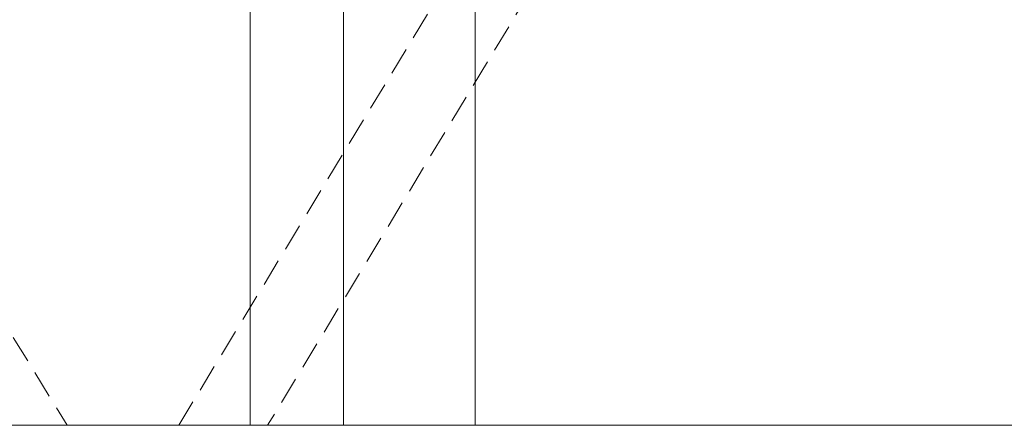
# Model space of a CAD drawing. Header units: millimetres. Extents: x 17747 to 112039, y -74980 to 446921.
# Tile 248 of 256: x 55022 to 56814, y 219334 to 220073. Entities that reach past the tile are written whole.
import ezdxf

# ---------------------------------------------------------------- set-up
doc = ezdxf.new("R2010")
doc.units = ezdxf.units.MM
doc.linetypes.add('phl_thick', pattern=[0])
doc.linetypes.add('ČÁRKOVANÁ', pattern=[0.75, 0.5, -0.25])
doc.layers.add('UT_POPIS - OBECNĚ', color=7, linetype='Continuous', lineweight=5)
doc.layers.add('VZT_50 POPIS - OBECNE', color=7, linetype='Continuous', lineweight=5)

msp = doc.modelspace()

# ---------------------------------------------------------------- linework, layer by layer
at = {"layer": 'UT_POPIS - OBECNĚ', "linetype": 'phl_thick'}
for p, q in [((55611.1, 219334), (55611.1, 221604)), ((55441.1, 219334), (55441.1, 221434))]:
    msp.add_line(p, q, dxfattribs=at)
at = {"layer": 'VZT_50 POPIS - OBECNE', "color": 8, "linetype": 'phl_thick'}
for p, q in [((55850.9, 219334), (55850.9, 222995.3)), ((55850.9, 219334), (55850.9, 221604)), ((50955.2, 219334), (59685.1, 219334))]:
    msp.add_line(p, q, dxfattribs=at)
at = {"layer": 'VZT_50 POPIS - OBECNE', "color": 8, "linetype": 'ČÁRKOVANÁ', "ltscale": 100}
for p, q in [((53716.7, 221604), (55108.2, 219334)), ((55311.4, 219334), (55989.8, 220456.1)), ((55989.8, 220188.5), (55473.2, 219334))]:
    msp.add_line(p, q, dxfattribs=at)

doc.saveas('drawing.dxf')
